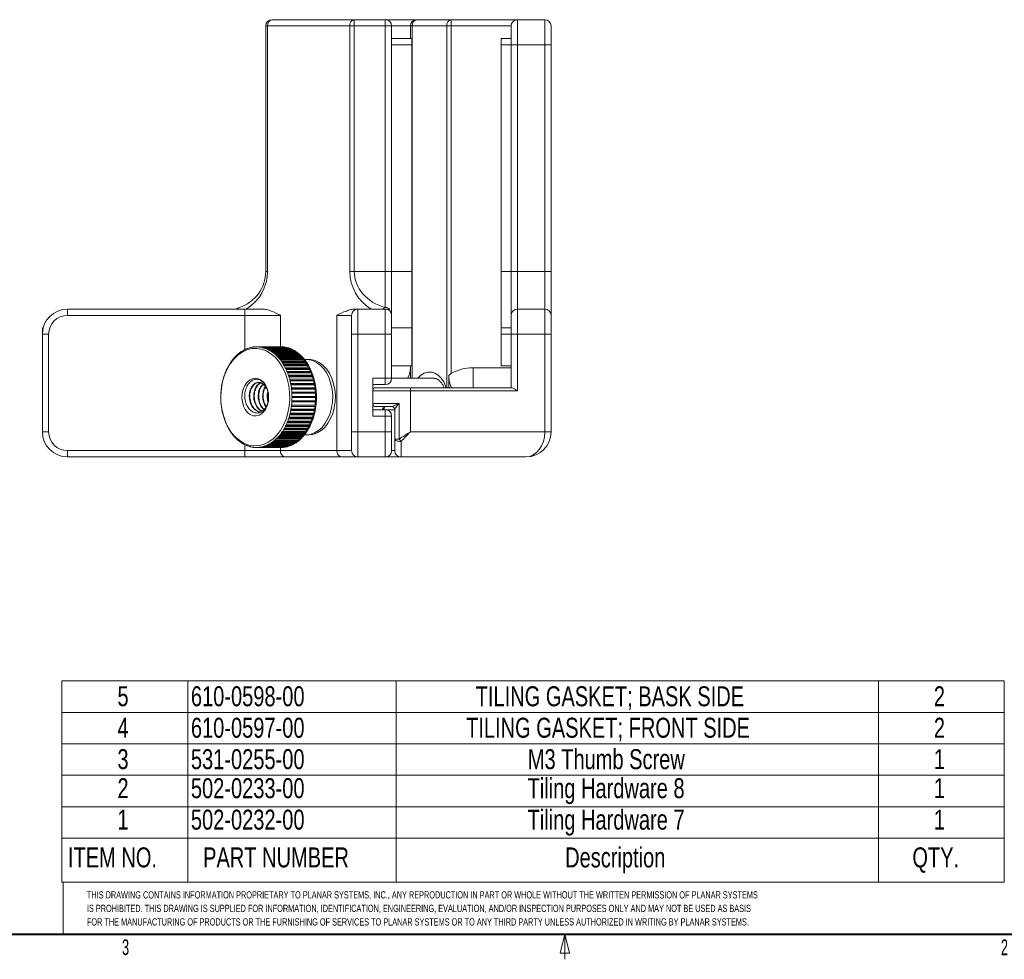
# Model space of a CAD drawing. Header units: millimetres. Extents: x 9 to 550, y 15 to 417.
# Tile 6 of 11: x 193 to 349, y 15 to 164. Entities that reach past the tile are written whole.
import ezdxf

# ---------------------------------------------------------------- set-up
doc = ezdxf.new("R2010")
doc.units = ezdxf.units.MM
doc.styles.add('SLDTEXTSTYLE0', font='TXT', dxfattribs={"width": 0.75})
doc.styles.add('SLDTEXTSTYLE1', font='TXT', dxfattribs={"width": 0.605})

# ---------------------------------------------------------------- blocks, each defined once
blk = doc.blocks.new('SW_NOTE_4')
at = {"color": 0, "linetype": 'Continuous', "lineweight": 0, "char_height": 1.15, "attachment_point": 1, "style": 'SLDTEXTSTYLE1'}
for s, insert in [('THIS DRAWING CONTAINS INFORMATION PROPRIETARY TO PLANAR SYSTEMS, INC., ANY REPRODUCTION IN PART OR WHOLE WITHOUT THE WRITTEN PERMISSION OF PLANAR SYSTEMS', (0, 1.48)), ('IS PROHIBITED. THIS DRAWING IS SUPPLIED FOR INFORMATION, IDENTIFICATION, ENGINEERING, EVALUATION, AND/OR INSPECTION PURPOSES ONLY AND MAY NOT BE USED AS BASIS', (0, -0.67)), ('FOR THE MANUFACTURING OF PRODUCTS OR THE FURNISHING OF SERVICES TO PLANAR SYSTEMS OR TO ANY THIRD PARTY UNLESS AUTHORIZED IN WRITING BY PLANAR SYSTEMS.', (0, -2.82))]:
    blk.add_mtext(s, dxfattribs=dict(at, insert=insert))
blk = doc.blocks.new('SW_TABLEANNOTATION_1')
at = {"color": 0, "linetype": 'Continuous', "lineweight": 0}
for p, q in [((0, 0), (0, -32)), ((149.74, 0), (0, 0)), ((20, 0), (20, -25)), ((53.13, 0), (53.13, -25)), ((129.74, 0), (129.74, -25)), ((149.74, -32), (149.74, 0)), ((0, -5), (149.74, -5)), ((0, -10), (149.74, -10)), ((0, -15), (149.74, -15)), ((0, -20), (149.74, -20)), ((0, -25), (149.74, -25)), ((20, -25), (20, -32)), ((53.13, -25), (53.13, -32)), ((129.74, -25), (129.74, -32)), ((0, -32), (149.74, -32))]:
    blk.add_line(p, q, dxfattribs=at)
at = {"color": 0, "linetype": 'Continuous', "lineweight": 0, "attachment_point": 1, "style": 'SLDTEXTSTYLE0'}
for s, insert, char_height in [('5', (8.83, -0.85), 3.17), ('610-0598-00', (20.5, -0.85), 3.175), ('TILING GASKET; BASK SIDE', (65.76, -0.85), 3.175), ('2', (138.56, -0.85), 3.17), ('4', (8.83, -5.85), 3.17), ('610-0597-00', (20.5, -5.85), 3.175), ('TILING GASKET; FRONT SIDE', (64.23, -5.85), 3.175), ('2', (138.56, -5.85), 3.17), ('3', (8.83, -10.85), 3.17), ('531-0255-00', (20.5, -10.85), 3.175), ('M3 Thumb Screw', (74.04, -10.85), 3.175), ('1', (138.56, -10.85), 3.17), ('2', (8.83, -15.46), 3.17), ('502-0233-00', (20.5, -15.46), 3.175), ('Tiling Hardware 8', (74, -15.46), 3.175), ('1', (138.56, -15.46), 3.17), ('Tiling Hardware 7', (74, -20.46), 3.175), ('1', (8.83, -20.46), 3.17), ('502-0232-00', (20.5, -20.46), 3.175), ('1', (138.56, -20.46), 3.17), ('ITEM NO.', (0.96, -26.46), 3.175), ('PART NUMBER', (22.44, -26.46), 3.175), ('Description', (79.97, -26.46), 3.175), ('QTY.', (135.15, -26.46), 3.175)]:
    blk.add_mtext(s, dxfattribs=dict(at, insert=insert, char_height=char_height))

msp = doc.modelspace()

# ---------------------------------------------------------------- linework, layer by layer
at = {"color": 7, "linetype": 'Continuous', "lineweight": 0}
for p, q in [((232.865, 164.406), (245.929, 164.406)), ((245.929, 164.406), (245.929, 163.406)), ((245.929, 164.406), (250.865, 164.406)), ((250.865, 163.406), (250.865, 164.406)), ((255.865, 164.406), (250.865, 164.406)), ((255.865, 164.406), (261.352, 164.406)), ((261.352, 163.406), (261.352, 164.406)), ((261.352, 164.406), (271.865, 164.406)), ((271.865, 164.406), (271.865, 160.406)), ((271.865, 164.406), (276.215, 164.406)), ((276.215, 160.406), (276.215, 164.406)), ((231.865, 124.406), (231.865, 163.406)), ((231.865, 163.406), (232.158, 163.406)), ((232.158, 163.406), (232.158, 124.406)), ((245.222, 163.406), (232.158, 163.406)), ((245.222, 124.406), (245.222, 163.406)), ((245.222, 163.406), (245.929, 163.406)), ((245.929, 163.406), (245.929, 124.406)), ((250.865, 163.406), (245.929, 163.406)), ((250.865, 124.406), (250.865, 163.406)), ((251.865, 163.406), (250.865, 163.406)), ((251.865, 163.406), (251.865, 124.406)), ((254.865, 161.406), (254.865, 163.406)), ((254.865, 163.406), (255.158, 163.406)), ((260.645, 163.406), (255.158, 163.406)), ((261.352, 163.406), (260.645, 163.406)), ((261.352, 163.406), (261.352, 108.144)), ((270.865, 163.406), (261.352, 163.406)), ((270.865, 160.406), (270.865, 163.406)), ((277.215, 163.406), (277.215, 160.406)), ((251.865, 161.406), (255.065, 161.406)), ((255.065, 160.406), (255.065, 161.406)), ((269.29, 161.406), (270.865, 161.406)), ((269.29, 160.406), (269.29, 161.406)), ((251.865, 160.406), (255.065, 160.406)), ((255.065, 124.406), (255.065, 160.406)), ((269.29, 160.406), (270.865, 160.406)), ((269.29, 124.406), (269.29, 160.406)), ((271.865, 160.406), (270.865, 160.406)), ((270.865, 124.406), (270.865, 160.406)), ((271.865, 160.406), (271.865, 124.406)), ((276.215, 160.406), (271.865, 160.406)), ((276.215, 124.406), (276.215, 160.406)), ((277.215, 160.406), (276.215, 160.406)), ((277.215, 160.406), (277.215, 124.406)), ((231.865, 124.406), (232.158, 124.406)), ((245.222, 124.406), (245.929, 124.406)), ((245.929, 124.406), (250.865, 124.406)), ((250.865, 124.406), (251.865, 124.406)), ((250.865, 118.673), (250.865, 124.406)), ((251.865, 124.406), (255.065, 124.406)), ((251.865, 124.406), (251.865, 117.406)), ((255.065, 115.406), (255.065, 124.406)), ((269.29, 124.406), (270.865, 124.406)), ((269.29, 115.406), (269.29, 124.406)), ((271.865, 124.406), (270.865, 124.406)), ((270.865, 117.406), (270.865, 124.406)), ((271.865, 124.406), (271.865, 118.406)), ((271.865, 124.406), (276.215, 124.406)), ((276.215, 118.406), (276.215, 124.406)), ((277.215, 124.406), (276.215, 124.406)), ((277.215, 124.406), (277.215, 117.406)), ((200.365, 118.406), (228.551, 118.406)), ((200.365, 118.406), (200.365, 117.406)), ((228.551, 117.406), (200.365, 117.406)), ((228.551, 118.406), (231.293, 118.406)), ((228.551, 118.406), (228.551, 117.406)), ((234.208, 117.406), (228.551, 117.406)), ((228.763, 118.406), (228.628, 118.406)), ((245.515, 117.406), (243.172, 117.406)), ((243.172, 95.906), (243.172, 117.406)), ((245.515, 114.406), (245.515, 117.406)), ((246.087, 118.406), (246.515, 118.406)), ((246.515, 118.406), (246.515, 114.406)), ((246.515, 118.406), (250.865, 118.406)), ((250.865, 114.406), (250.865, 118.406)), ((251.865, 117.406), (251.865, 115.406)), ((270.865, 114.406), (270.865, 117.406)), ((271.865, 118.406), (271.865, 114.406)), ((271.865, 118.406), (276.215, 118.406)), ((276.215, 114.406), (276.215, 118.406)), ((277.215, 117.406), (277.215, 114.406)), ((196.365, 114.406), (196.365, 115.406)), ((196.365, 115.406), (196.492, 115.406)), ((196.365, 114.406), (197.365, 114.406)), ((196.365, 98.906), (196.365, 114.406)), ((197.365, 114.406), (197.365, 98.906)), ((246.515, 114.406), (245.515, 114.406)), ((245.515, 98.906), (245.515, 114.406)), ((250.865, 114.406), (246.515, 114.406)), ((246.515, 114.406), (246.515, 98.906)), ((250.865, 107.406), (250.865, 114.406)), ((250.865, 114.406), (251.865, 114.406)), ((251.865, 115.406), (251.865, 109.406)), ((255.065, 115.406), (251.865, 115.406)), ((255.065, 115.406), (255.065, 109.406)), ((269.29, 115.406), (270.865, 115.406)), ((269.29, 114.406), (269.29, 115.406)), ((269.29, 109.406), (269.29, 114.406)), ((269.29, 114.406), (270.865, 114.406)), ((270.865, 105.906), (270.865, 114.406)), ((271.865, 114.406), (270.865, 114.406)), ((271.865, 114.406), (271.865, 105.406)), ((276.215, 114.406), (271.865, 114.406)), ((276.215, 114.406), (277.215, 114.406)), ((276.215, 98.906), (276.215, 114.406)), ((277.215, 114.406), (277.215, 98.906)), ((234.271, 112.406), (230.381, 112.406)), ((234.321, 112.406), (230.432, 112.406)), ((230.791, 112.385), (234.68, 112.385)), ((234.814, 112.369), (230.925, 112.369)), ((231.281, 112.304), (235.17, 112.304)), ((235.303, 112.272), (231.414, 112.272)), ((231.765, 112.163), (235.654, 112.163)), ((235.784, 112.115), (231.895, 112.115)), ((232.238, 111.963), (236.127, 111.963)), ((236.253, 111.899), (232.364, 111.899)), ((232.683, 111.714), (236.199, 111.714)), ((232.696, 111.706), (236.585, 111.706)), ((236.707, 111.626), (232.818, 111.626)), ((233.066, 111.448), (236.642, 111.448)), ((233.137, 111.393), (237.026, 111.393)), ((237.143, 111.298), (233.254, 111.298)), ((233.448, 111.129), (237.067, 111.129)), ((234.321, 112.385), (234.321, 112.406)), ((234.808, 112.304), (234.814, 112.369)), ((235.286, 112.163), (235.303, 112.272)), ((235.75, 111.963), (235.784, 112.115)), ((236.199, 111.714), (236.253, 111.899)), ((236.642, 111.448), (236.707, 111.626)), ((237.067, 111.129), (237.143, 111.298)), ((233.557, 111.027), (237.446, 111.027)), ((237.557, 110.918), (233.668, 110.918)), ((233.82, 110.759), (237.471, 110.759)), ((233.953, 110.61), (237.842, 110.61)), ((237.945, 110.488), (234.056, 110.488)), ((234.175, 110.34), (237.85, 110.34)), ((234.322, 110.146), (238.211, 110.146)), ((238.306, 110.012), (234.417, 110.012)), ((234.509, 109.877), (238.202, 109.877)), ((234.661, 109.639), (238.55, 109.639)), ((237.471, 110.759), (237.557, 110.918)), ((237.85, 110.34), (237.945, 110.488)), ((238.202, 109.877), (238.306, 110.012)), ((238.69, 110.406), (238.266, 110.406)), ((238.636, 109.493), (234.747, 109.493)), ((234.817, 109.371), (238.524, 109.371)), ((234.967, 109.091), (238.856, 109.091)), ((238.933, 108.936), (235.044, 108.936)), ((235.096, 108.828), (238.814, 108.828)), ((235.238, 108.508), (239.127, 108.508)), ((239.195, 108.344), (235.306, 108.344)), ((235.342, 108.251), (239.069, 108.251)), ((238.524, 109.371), (238.636, 109.493)), ((238.814, 108.828), (238.933, 108.936)), ((239.069, 108.251), (239.195, 108.344)), ((255.065, 109.406), (251.865, 109.406)), ((251.865, 109.406), (251.865, 107.406)), ((254.865, 108.144), (254.865, 109.406)), ((254.865, 108.144), (254.865, 107.85)), ((264.82, 105.906), (264.82, 109.081)), ((264.82, 109.081), (270.865, 109.081)), ((269.29, 109.406), (270.865, 109.406)), ((235.472, 107.894), (239.362, 107.894)), ((239.419, 107.722), (235.53, 107.722)), ((235.554, 107.645), (239.288, 107.645)), ((235.668, 107.253), (239.557, 107.253)), ((239.603, 107.075), (235.714, 107.075)), ((235.729, 107.014), (239.469, 107.014)), ((235.823, 106.591), (239.712, 106.591)), ((239.748, 106.407), (235.858, 106.407)), ((239.288, 107.645), (239.419, 107.722)), ((239.469, 107.014), (239.603, 107.075)), ((239.61, 106.363), (239.748, 106.407)), ((248.865, 107.406), (250.865, 107.406)), ((248.865, 107.406), (248.865, 101.406)), ((250.865, 106.406), (248.865, 106.406)), ((250.865, 107.406), (250.865, 106.406)), ((250.865, 107.406), (251.865, 107.406)), ((258.608, 107.406), (251.865, 107.406)), ((254.865, 107.85), (254.816, 107.406)), ((254.865, 107.406), (254.865, 107.85)), ((260.938, 105.906), (260.938, 107.85)), ((235.866, 106.363), (239.61, 106.363)), ((235.937, 105.912), (239.826, 105.912)), ((239.85, 105.725), (235.961, 105.725)), ((235.964, 105.698), (239.71, 105.698)), ((236.009, 105.221), (239.898, 105.221)), ((239.91, 105.032), (236.021, 105.032)), ((236.021, 105.023), (239.769, 105.023)), ((239.71, 105.698), (239.85, 105.725)), ((239.769, 105.023), (239.91, 105.032)), ((254.865, 105.406), (248.865, 105.406)), ((249.365, 105.906), (254.865, 105.906)), ((254.865, 105.906), (270.999, 105.906)), ((254.865, 105.906), (254.865, 105.406)), ((271.865, 105.406), (254.865, 105.406)), ((254.865, 105.406), (254.865, 98.906)), ((232.288, 104.077), (232.307, 104.527)), ((239.901, 103.637), (236.012, 103.637)), ((236.023, 103.827), (239.912, 103.827)), ((239.771, 103.835), (236.024, 103.835)), ((236.038, 104.524), (239.927, 104.524)), ((239.927, 104.334), (236.038, 104.334)), ((239.771, 103.835), (239.912, 103.827)), ((248.865, 103.406), (253.065, 103.406)), ((253.065, 103.406), (253.065, 97.754)), ((235.725, 101.781), (239.614, 101.781)), ((239.479, 101.841), (235.74, 101.841)), ((239.721, 102.266), (235.832, 102.266)), ((235.867, 102.45), (239.756, 102.45)), ((239.617, 102.493), (235.874, 102.493)), ((239.832, 102.946), (235.943, 102.946)), ((235.966, 103.134), (239.855, 103.134)), ((239.715, 103.159), (235.969, 103.159)), ((239.479, 101.841), (239.614, 101.781)), ((239.617, 102.493), (239.756, 102.45)), ((239.715, 103.159), (239.855, 103.134)), ((248.865, 102.406), (250.865, 102.406)), ((251.865, 102.906), (249.365, 102.906)), ((250.865, 101.406), (250.865, 102.406)), ((252.365, 102.415), (252.365, 102.406)), ((252.365, 97.754), (252.365, 102.406)), ((239.144, 100.344), (235.255, 100.344)), ((235.322, 100.509), (239.211, 100.509)), ((239.085, 100.601), (235.357, 100.601)), ((239.376, 100.96), (235.487, 100.96)), ((235.543, 101.133), (239.432, 101.133)), ((239.301, 101.209), (235.567, 101.209)), ((239.569, 101.603), (235.679, 101.603)), ((239.085, 100.601), (239.211, 100.509)), ((239.301, 101.209), (239.432, 101.133)), ((250.865, 101.406), (248.865, 101.406)), ((250.865, 98.906), (250.865, 101.406)), ((251.865, 101.406), (250.865, 101.406)), ((251.865, 101.406), (251.865, 98.906)), ((196.365, 98.906), (197.365, 98.906)), ((238.234, 98.699), (234.345, 98.699)), ((234.44, 98.834), (238.329, 98.834)), ((238.225, 98.968), (234.53, 98.968)), ((238.571, 99.209), (234.682, 99.209)), ((234.768, 99.355), (238.657, 99.355)), ((238.545, 99.476), (234.836, 99.476)), ((238.875, 99.759), (234.986, 99.759)), ((235.063, 99.915), (238.952, 99.915)), ((238.832, 100.022), (235.113, 100.022)), ((238.225, 98.968), (238.329, 98.834)), ((238.545, 99.476), (238.657, 99.355)), ((238.832, 100.022), (238.952, 99.915)), ((245.515, 95.906), (245.515, 98.906)), ((245.515, 98.906), (246.515, 98.906)), ((246.515, 98.906), (246.515, 94.906)), ((246.515, 98.906), (250.865, 98.906)), ((250.865, 94.906), (250.865, 98.906)), ((250.865, 98.906), (251.865, 98.906)), ((251.865, 98.906), (251.865, 95.906)), ((254.865, 98.906), (276.215, 98.906)), ((276.215, 98.906), (277.215, 98.906)), ((236.229, 97.115), (232.708, 97.115)), ((236.615, 97.126), (232.726, 97.126)), ((232.848, 97.207), (236.737, 97.207)), ((236.671, 97.384), (233.091, 97.384)), ((237.055, 97.442), (233.166, 97.442)), ((233.282, 97.538), (237.171, 97.538)), ((237.095, 97.706), (233.472, 97.706)), ((237.473, 97.812), (233.584, 97.812)), ((233.694, 97.922), (237.583, 97.922)), ((237.497, 98.08), (233.844, 98.08)), ((237.868, 98.232), (233.978, 98.232)), ((234.081, 98.355), (237.97, 98.355)), ((237.874, 98.502), (234.198, 98.502)), ((236.229, 97.115), (236.284, 96.93)), ((236.671, 97.384), (236.737, 97.207)), ((237.095, 97.706), (237.171, 97.538)), ((237.497, 98.08), (237.583, 97.922)), ((237.874, 98.502), (237.97, 98.355)), ((238.266, 98.406), (238.69, 98.406)), ((252.365, 97.754), (253.065, 97.754)), ((252.365, 95.906), (252.365, 97.754)), ((253.365, 97.369), (253.365, 94.906)), ((200.365, 94.906), (200.365, 95.906)), ((200.365, 95.906), (228.551, 95.906)), ((228.551, 94.906), (228.551, 95.906)), ((228.551, 95.906), (234.208, 95.906)), ((230.381, 96.406), (234.271, 96.406)), ((230.465, 96.407), (234.354, 96.407)), ((234.713, 96.431), (230.824, 96.431)), ((230.958, 96.448), (234.847, 96.448)), ((235.203, 96.516), (231.314, 96.516)), ((231.446, 96.549), (235.335, 96.549)), ((235.685, 96.661), (231.796, 96.661)), ((231.926, 96.71), (235.815, 96.71)), ((236.157, 96.864), (232.268, 96.864)), ((232.394, 96.93), (236.284, 96.93)), ((234.208, 95.906), (243.172, 95.906)), ((234.353, 96.431), (234.354, 96.407)), ((234.84, 96.516), (234.847, 96.448)), ((235.317, 96.661), (235.335, 96.549)), ((235.78, 96.864), (235.815, 96.71)), ((243.172, 95.906), (245.515, 95.906)), ((228.551, 94.906), (200.365, 94.906)), ((234.915, 94.906), (228.551, 94.906)), ((243.879, 94.906), (234.915, 94.906)), ((246.515, 94.906), (243.879, 94.906)), ((250.865, 94.906), (246.515, 94.906)), ((253.365, 94.906), (250.865, 94.906)), ((273.215, 94.906), (253.365, 94.906)), ((279.4, 19.05), (278.65, 16.05)), ((279.4, 19.05), (280.15, 16.05)), ((279.4, 19.05), (279.4, 15.05)), ((280.15, 16.05), (278.65, 16.05))]:
    msp.add_line(p, q, dxfattribs=at)
at = {"color": 8, "linetype": 'Continuous', "lineweight": 0}
for p, q in [((251.865, 163.406), (254.865, 163.406)), ((255.158, 163.406), (255.158, 107.406)), ((260.645, 105.906), (260.645, 163.406)), ((228.551, 111.976), (228.551, 117.406)), ((234.208, 117.406), (234.208, 112.406)), ((252.365, 102.406), (250.865, 102.406)), ((228.551, 95.906), (228.551, 96.837)), ((234.208, 96.406), (234.208, 95.906)), ((251.865, 95.906), (252.365, 95.906))]:
    msp.add_line(p, q, dxfattribs=at)
at = {"color": 7, "linetype": 'Continuous', "lineweight": 15}
for p, q in [((349.208, 27.298), (199.65, 27.298)), ((199.65, 27.298), (199.65, 19.121))]:
    msp.add_line(p, q, dxfattribs=at)
at = {"color": 7, "linetype": 'Continuous', "lineweight": 40}
msp.add_line((12.7, 19.05), (546.1, 19.05), dxfattribs=at)
at = {"color": 7, "linetype": 'Continuous', "lineweight": 0, "flags": 128}
for points in [[(235.68, 104.091), (235.656, 105.196), (235.521, 106.285), (235.278, 107.336), (234.932, 108.327), (234.489, 109.239), (233.959, 110.052), (233.353, 110.75), (232.682, 111.319), (231.961, 111.747), (231.205, 112.026), (230.428, 112.15), (229.646, 112.116), (228.876, 111.925), (228.133, 111.581), (227.432, 111.091), (226.788, 110.465), (226.213, 109.716), (225.719, 108.858), (225.317, 107.91), (225.014, 106.891), (224.817, 105.821), (224.729, 104.722), (224.753, 103.617), (224.888, 102.528), (225.131, 101.477), (225.478, 100.485), (225.92, 99.574), (226.45, 98.761), (227.057, 98.063), (227.727, 97.494), (228.448, 97.065), (229.204, 96.787), (229.981, 96.663), (230.763, 96.697), (231.533, 96.887), (232.276, 97.231), (232.977, 97.721), (233.622, 98.347), (234.197, 99.097), (234.69, 99.954), (235.093, 100.902), (235.395, 101.922), (235.593, 102.992), (235.68, 104.091)], [(236.642, 111.448), (236.683, 111.421), (236.723, 111.393)], [(238.02, 98.416), (238.264, 98.406), (238.944, 98.484), (239.607, 98.714), (240.236, 99.092), (240.813, 99.608), (241.324, 100.248), (241.756, 100.996), (242.098, 101.832), (242.34, 102.734), (242.477, 103.68), (242.505, 104.645), (242.423, 105.604), (242.233, 106.531), (241.941, 107.404), (241.553, 108.199), (241.081, 108.896), (240.535, 109.476), (239.93, 109.925), (239.283, 110.231), (238.609, 110.387), (238.02, 110.396)], [(238.69, 98.406), (239.368, 98.484), (240.032, 98.714), (240.66, 99.092), (241.237, 99.608), (241.748, 100.248), (242.18, 100.996), (242.522, 101.832), (242.764, 102.734), (242.901, 103.68), (242.929, 104.645), (242.847, 105.604), (242.658, 106.531), (242.365, 107.404), (241.978, 108.199), (241.505, 108.896), (240.959, 109.476), (240.355, 109.925), (239.707, 110.231), (239.033, 110.387), (238.69, 110.406)], [(231.656, 102.219), (231.267, 101.809), (230.821, 101.536), (230.343, 101.413), (229.858, 101.447), (229.391, 101.636), (228.967, 101.97), (228.608, 102.432), (228.332, 102.997), (228.154, 103.637), (228.084, 104.316), (228.125, 105.001), (228.275, 105.654), (228.527, 106.242), (228.866, 106.733), (229.275, 107.103), (229.733, 107.331), (230.216, 107.406), (230.698, 107.324), (231.155, 107.089), (231.561, 106.713), (231.896, 106.216), (232.143, 105.625), (232.288, 104.969), (232.324, 104.284)], [(250.606, 102.906), (250.593, 102.883), (250.53, 102.743)], [(237.641, 98.232), (237.641, 98.232), (237.605, 98.193), (237.569, 98.155), (237.533, 98.117), (237.497, 98.08)], [(253.365, 97.369), (253.17, 97.377), (252.982, 97.399), (252.809, 97.434), (252.658, 97.482), (252.533, 97.54), (252.441, 97.607), (252.384, 97.679), (252.365, 97.754)]]:
    msp.add_lwpolyline(points, dxfattribs=at)
at = {"color": 8, "linetype": 'Continuous', "lineweight": 0, "flags": 128}
for points in [[(256.03, 107.406), (256.05, 107.431), (256.521, 107.898), (257.05, 108.221), (257.613, 108.386), (258.189, 108.386), (258.753, 108.221), (259.281, 107.898), (259.752, 107.431), (260.147, 106.838), (260.448, 106.145), (260.523, 105.906)], [(250.682, 102.406), (250.599, 102.498), (250.545, 102.586), (250.522, 102.669), (250.53, 102.742), (250.532, 102.746)]]:
    msp.add_lwpolyline(points, dxfattribs=at)
at = {"color": 7, "linetype": 'Continuous', "lineweight": 0}
for centre, radius, start, end in [((232.865, 163.406), 1, 90, 180), ((233.042, 163.531), 0.893, 101.42153, 188.04946), ((246.106, 163.531), 0.893, 101.42164, 188.04935), ((250.865, 163.406), 1, 0, 90), ((255.865, 163.406), 1, 90, 180), ((256.042, 163.531), 0.893, 101.42161, 188.04953), ((261.528, 163.531), 0.893, 101.42175, 188.04939), ((271.865, 163.406), 1, 90, 180), ((276.215, 163.406), 1, 0, 90), ((225.865, 124.406), 6, 287.1508, 0), ((225.158, 124.406), 7, 301.00272, 0), ((252.222, 124.406), 7, 180, 238.99728), ((200.365, 114.406), 4, 90, 180), ((200.365, 114.406), 3, 90, 180), ((227.929, 117.718), 1, 107.1508, 136.47085), ((227.81, 118.15), 0.552, 108.57373, 152.33062), ((246.515, 117.406), 1, 90, 180), ((251.12, 117.869), 0.844, 107.60157, 140.43879), ((250.868, 117.648), 1.025, 47.69962, 90.19596), ((250.865, 117.406), 1, 0, 90), ((271.865, 117.406), 1, 90, 180), ((276.215, 117.406), 1, 0, 90), ((231.27, 106.792), 5.869, 130.20571, 134.19112), ((231.089, 107.003), 5.592, 128.64718, 130.18822), ((230.947, 107.184), 5.362, 124.43596, 128.66906), ((230.815, 107.373), 5.131, 122.78618, 124.41679), ((230.705, 107.548), 4.924, 118.32457, 122.80486), ((230.615, 107.712), 4.737, 116.58499, 118.30428), ((230.539, 107.866), 4.565, 111.8897, 116.60238), ((230.483, 108.002), 4.418, 110.07158, 111.87287), ((230.441, 108.12), 4.293, 105.17592, 110.08502), ((230.413, 108.219), 4.191, 103.29493, 105.16071), ((230.394, 108.3), 4.107, 98.24793, 103.30478), ((230.385, 108.362), 4.044, 96.32896, 98.24052), ((230.382, 108.393), 4.013, 91.19866, 96.33403), ((230.381, 108.404), 4.003, 89.27169, 91.19529), ((230.381, 108.396), 4.011, 84.13097, 89.2684), ((230.378, 108.366), 4.041, 82.22277, 84.13499), ((230.37, 108.307), 4.1, 77.15159, 82.21391), ((230.353, 108.233), 4.176, 75.2894, 77.15987), ((230.327, 108.135), 4.278, 70.35504, 75.27642), ((230.286, 108.018), 4.401, 68.56236, 70.36841), ((230.232, 107.884), 4.546, 63.81965, 68.54472), ((230.158, 107.731), 4.716, 62.11063, 63.83467), ((230.071, 107.57), 4.898, 57.59473, 62.09062), ((229.959, 107.391), 5.11, 55.97755, 57.61195), ((229.835, 107.211), 5.329, 51.70691, 55.95795), ((229.693, 107.027), 5.561, 50.18201, 51.72836), ((229.518, 106.819), 5.833, 46.16281, 50.16524), ((234.27, 108.396), 4.011, 84.13097, 89.2684), ((234.267, 108.364), 4.042, 82.22308, 84.13468), ((234.259, 108.307), 4.1, 77.15159, 82.21391), ((234.242, 108.233), 4.176, 75.2894, 77.15987), ((234.216, 108.134), 4.278, 70.35537, 75.27609), ((234.174, 108.014), 4.405, 68.5633, 70.36747), ((234.121, 107.884), 4.546, 63.81965, 68.54472), ((234.047, 107.731), 4.716, 62.11063, 63.83467), ((233.96, 107.57), 4.898, 57.59473, 62.09062), ((233.848, 107.391), 5.11, 55.97755, 57.61195), ((233.724, 107.211), 5.329, 51.70691, 55.95795), ((233.582, 107.027), 5.561, 50.18201, 51.72836), ((233.389, 106.717), 5.745, 48.60632, 50.18056), ((233.405, 106.818), 5.835, 46.16344, 50.1646), ((232.932, 105.464), 8.005, 148.85769, 150.07041), ((232.665, 105.628), 7.691, 145.54629, 148.87439), ((232.382, 105.82), 7.349, 144.2483, 145.53264), ((232.14, 105.997), 7.05, 140.74051, 144.26768), ((231.911, 106.181), 6.756, 139.3663, 140.7225), ((231.672, 106.389), 6.439, 135.63554, 139.38197), ((231.457, 106.596), 6.14, 134.17114, 135.61814), ((229.328, 106.619), 6.109, 44.73079, 46.1823), ((229.121, 106.417), 6.398, 40.95033, 44.71321), ((228.874, 106.2), 6.726, 39.60674, 40.96617), ((228.654, 106.021), 7.011, 36.04671, 39.58672), ((228.42, 105.847), 7.302, 34.77468, 36.06489), ((228.135, 105.652), 7.647, 31.42163, 34.76295), ((227.856, 105.479), 7.976, 30.22258, 31.43753), ((233.217, 106.619), 6.109, 44.73079, 46.1823), ((232.995, 106.326), 6.299, 42.8497, 44.72791), ((233.01, 106.417), 6.398, 40.95033, 44.71321), ((232.763, 106.2), 6.726, 39.60674, 40.96617), ((232.518, 105.929), 6.921, 37.54175, 39.59905), ((232.543, 106.021), 7.011, 36.04671, 39.58672), ((231.968, 105.549), 7.589, 32.60992, 34.76959), ((232.291, 105.835), 7.323, 34.77655, 36.06301), ((232.024, 105.652), 7.647, 31.42163, 34.76295), ((231.745, 105.479), 7.976, 30.22258, 31.43753), ((234.346, 104.793), 9.572, 158.48369, 161.35997), ((234.084, 104.895), 9.291, 157.37724, 158.47429), ((233.793, 105.018), 8.975, 154.38484, 157.38727), ((233.542, 105.136), 8.698, 153.22595, 154.37119), ((233.228, 105.296), 8.345, 150.08398, 153.23541), ((227.573, 105.316), 8.301, 27.04572, 30.20811), ((227.282, 105.166), 8.629, 25.90424, 27.05675), ((227.005, 105.033), 8.936, 22.88151, 25.8924), ((226.738, 104.919), 9.227, 21.78948, 22.89259), ((226.457, 104.808), 9.529, 18.89637, 21.78188), ((231.412, 105.229), 8.231, 27.98551, 30.21572), ((231.462, 105.316), 8.301, 27.04572, 30.20811), ((230.802, 104.938), 8.906, 23.62999, 25.89518), ((231.171, 105.166), 8.629, 25.90424, 27.05675), ((230.894, 105.033), 8.936, 22.88151, 25.8924), ((230.257, 104.729), 9.49, 19.48167, 21.78527), ((230.627, 104.919), 9.227, 21.78948, 22.89259), ((230.346, 104.808), 9.529, 18.89637, 21.78188), ((251.69, 109.081), 3.175, 328.15932, 0), ((235.507, 104.471), 10.778, 168.89621, 169.88983), ((235.303, 104.511), 10.57, 166.20732, 168.89951), ((235.049, 104.573), 10.309, 165.1782, 166.20359), ((234.851, 104.627), 10.103, 162.41348, 165.18866), ((234.643, 104.692), 9.885, 161.35394, 162.40574), ((226.221, 104.725), 9.779, 17.84624, 18.90821), ((225.94, 104.635), 10.074, 15.06099, 17.84122), ((225.708, 104.572), 10.314, 14.04478, 15.06864), ((225.491, 104.518), 10.539, 11.3418, 14.03961), ((225.296, 104.478), 10.738, 10.35162, 11.34819), ((225.131, 104.449), 10.905, 7.71021, 10.34725), ((229.721, 104.565), 10.05, 15.51169, 17.84294), ((230.11, 104.725), 9.779, 17.84624, 18.90821), ((229.829, 104.635), 10.074, 15.06099, 17.84122), ((229.248, 104.458), 10.535, 11.34179, 14.04047), ((229.598, 104.572), 10.314, 14.04478, 15.06864), ((229.38, 104.518), 10.539, 11.3418, 14.03961), ((229.185, 104.478), 10.738, 10.35162, 11.34819), ((229.02, 104.449), 10.905, 7.71021, 10.34725), ((250.865, 107.406), 1, 270, 0), ((236.025, 104.407), 11.3, 177.06122, 179.63614), ((235.991, 104.408), 11.266, 176.09404, 177.0588), ((235.906, 104.414), 11.181, 173.5031, 176.09577), ((235.747, 104.432), 11.021, 172.52047, 173.50126), ((235.65, 104.446), 10.923, 169.89299, 172.52728), ((225.043, 104.435), 10.993, 6.734, 7.71674), ((224.877, 104.416), 11.161, 4.13822, 6.73479), ((224.786, 104.409), 11.252, 3.17386, 4.13959), ((224.739, 104.406), 11.299, 0.59802, 3.17273), ((228.887, 104.405), 10.9, 7.70964, 10.34782), ((228.624, 104.389), 11.163, 4.13808, 6.73408), ((228.491, 104.397), 11.295, 0.59713, 3.17278), ((228.933, 104.435), 10.993, 6.734, 7.71674), ((228.767, 104.416), 11.161, 4.13822, 6.73479), ((228.675, 104.409), 11.252, 3.17386, 4.13959), ((228.628, 104.406), 11.299, 0.59802, 3.17273), ((249.365, 105.406), 0.5, 90, 180), ((236.074, 104.406), 11.349, 179.6371, 180.59651), ((236.02, 104.406), 11.295, 180.59713, 183.17278), ((235.994, 104.405), 11.27, 183.17573, 184.13997), ((235.888, 104.397), 11.163, 184.13808, 186.73408), ((228.689, 104.319), 3.636, 324.71427, 359.44893), ((224.865, 104.398), 11.173, 353.50165, 356.09638), ((224.789, 104.404), 11.249, 356.09441, 357.06067), ((224.736, 104.406), 11.303, 357.06108, 359.63544), ((224.689, 104.406), 11.349, 359.6371, 0.59651), ((228.614, 104.424), 11.173, 353.50165, 356.09638), ((228.484, 104.414), 11.303, 357.06108, 359.63544), ((228.754, 104.398), 11.173, 353.50165, 356.09638), ((228.678, 104.404), 11.249, 356.09441, 357.06067), ((228.625, 104.406), 11.303, 357.06108, 359.63544), ((228.578, 104.406), 11.349, 359.6371, 0.59651), ((249.365, 103.406), 0.5, 180, 270), ((235.843, 104.393), 11.118, 186.73949, 187.71125), ((235.636, 104.365), 10.909, 187.7111, 190.3472), ((235.483, 104.338), 10.754, 190.35125, 191.34632), ((235.269, 104.294), 10.535, 191.34176, 194.04049), ((235.054, 104.241), 10.314, 194.04478, 195.06864), ((225.714, 104.24), 10.309, 345.1782, 346.20359), ((225.468, 104.3), 10.562, 346.20671, 348.90096), ((225.314, 104.331), 10.718, 348.89235, 349.89145), ((225.108, 104.368), 10.928, 349.89355, 352.52672), ((224.955, 104.388), 11.083, 352.52434, 353.49964), ((229.211, 104.362), 10.573, 346.2082, 348.89948), ((229.524, 104.26), 10.39, 345.18219, 346.1996), ((229.357, 104.3), 10.562, 346.20671, 348.90096), ((228.853, 104.411), 10.934, 349.89429, 352.52597), ((229.204, 104.331), 10.718, 348.89235, 349.89145), ((228.997, 104.368), 10.928, 349.89355, 352.52672), ((228.844, 104.388), 11.083, 352.52434, 353.49964), ((250.865, 101.406), 1, 0, 90), ((251.865, 102.406), 0.5, 0, 90), ((234.83, 104.179), 10.081, 195.06159, 197.83978), ((234.603, 104.108), 9.843, 197.84971, 198.90474), ((234.309, 104.006), 9.532, 198.89726, 201.78183), ((234.025, 103.894), 9.227, 201.78948, 202.89259), ((233.75, 103.776), 8.928, 202.88004, 205.89387), ((226.968, 103.796), 8.977, 334.3847, 337.38658), ((226.679, 103.918), 9.291, 337.37724, 338.47429), ((226.418, 104.019), 9.57, 338.48383, 341.36067), ((226.168, 104.105), 9.835, 341.3501, 342.40734), ((225.907, 104.187), 10.109, 342.41422, 345.18791), ((230.793, 103.877), 8.916, 334.37828, 336.65388), ((230.857, 103.796), 8.977, 334.3847, 337.38658), ((230.226, 104.094), 9.523, 338.47924, 340.7862), ((230.568, 103.918), 9.291, 337.37724, 338.47429), ((230.304, 104.02), 9.574, 338.48438, 341.36011), ((229.704, 104.251), 10.068, 342.41047, 344.74747), ((230.058, 104.105), 9.835, 341.3501, 342.40734), ((229.787, 104.19), 10.118, 342.41552, 345.18661), ((200.365, 98.906), 4, 180, 270), ((200.365, 98.906), 3, 180, 270), ((233.481, 103.647), 8.629, 205.90424, 207.05675), ((233.186, 103.494), 8.298, 207.045, 210.20883), ((232.899, 103.329), 7.966, 210.22077, 211.43717), ((232.63, 103.162), 7.65, 211.42236, 214.76222), ((232.367, 102.982), 7.331, 214.77833, 216.06335), ((232.109, 102.792), 7.011, 216.04671, 219.58672), ((228.623, 102.815), 7.049, 320.73985, 324.26755), ((228.345, 103.018), 7.393, 324.25207, 325.52887), ((228.098, 103.185), 7.691, 325.54629, 328.87439), ((227.817, 103.357), 8.021, 328.85997, 330.0703), ((227.542, 103.513), 8.337, 330.08252, 333.23687), ((227.267, 103.654), 8.646, 333.22252, 334.37462), ((232.484, 102.909), 6.962, 320.72915, 322.79548), ((232.51, 102.817), 7.052, 320.74056, 324.26684), ((231.945, 103.278), 7.616, 325.53754, 327.70726), ((232.259, 103), 7.363, 324.25052, 325.53253), ((231.988, 103.184), 7.69, 325.54562, 328.87425), ((231.378, 103.601), 8.269, 330.07555, 332.31054), ((231.706, 103.357), 8.021, 328.85997, 330.0703), ((231.431, 103.513), 8.337, 330.08252, 333.23687), ((231.156, 103.654), 8.646, 333.22252, 334.37462), ((273.215, 98.906), 4, 270, 0), ((231.851, 102.581), 6.677, 219.60175, 220.97116), ((231.643, 102.397), 6.399, 220.95036, 224.71244), ((231.431, 102.19), 6.104, 224.73111, 226.18391), ((231.246, 101.994), 5.834, 226.16283, 230.16452), ((231.08, 101.798), 5.577, 230.18512, 231.72705), ((230.929, 101.604), 5.331, 231.70735, 235.95688), ((230.806, 101.425), 5.113, 235.97893, 237.61217), ((230.691, 101.242), 4.898, 237.59436, 242.09099), ((230.059, 101.264), 4.923, 298.32405, 302.80538), ((229.95, 101.435), 5.126, 302.7845, 304.41686), ((229.816, 101.629), 5.362, 304.43596, 308.66906), ((229.659, 101.828), 5.615, 308.65039, 310.18501), ((229.492, 102.022), 5.871, 310.20632, 314.19051), ((229.295, 102.227), 6.155, 314.17285, 315.61644), ((229.092, 102.423), 6.438, 315.63548, 319.38277), ((228.865, 102.62), 6.738, 319.36447, 320.72433), ((233.948, 101.264), 4.923, 298.32405, 302.80538), ((233.835, 101.442), 5.135, 302.78591, 304.41544), ((233.682, 101.745), 5.287, 304.41989, 305.53019), ((233.705, 101.629), 5.362, 304.43596, 308.66906), ((233.558, 101.815), 5.599, 308.64906, 310.18813), ((233.384, 102.099), 5.75, 310.18684, 311.79443), ((233.382, 102.02), 5.869, 310.20513, 314.191), ((233.184, 102.227), 6.155, 314.17285, 315.61644), ((232.979, 102.424), 6.44, 315.63613, 319.38212), ((232.755, 102.62), 6.738, 319.36447, 320.72433), ((256.375, 100.029), 4.017, 214.50239, 221.4602), ((230.6, 101.072), 4.704, 242.10849, 243.83681), ((230.531, 100.928), 4.545, 243.81892, 248.54545), ((230.477, 100.794), 4.401, 248.56236, 250.36841), ((230.436, 100.677), 4.277, 250.35476, 255.2767), ((230.409, 100.58), 4.176, 255.2894, 257.15987), ((230.393, 100.505), 4.1, 257.15145, 262.21405), ((230.385, 100.447), 4.041, 262.22277, 264.13499), ((230.382, 100.417), 4.011, 264.13089, 269.26841), ((230.381, 100.409), 4.003, 269.27171, 271.19526), ((230.381, 100.42), 4.014, 271.19876, 276.33394), ((230.378, 100.45), 4.044, 276.32896, 278.24052), ((230.368, 100.513), 4.108, 278.2481, 283.30461), ((230.351, 100.59), 4.186, 283.29434, 285.16207), ((230.322, 100.693), 4.293, 285.17558, 290.085), ((230.28, 100.811), 4.418, 290.07158, 291.87287), ((230.224, 100.947), 4.566, 291.89001, 296.60207), ((230.15, 101.097), 4.733, 296.58489, 298.30576), ((235.092, 95.781), 0.893, 171.95067, 258.57828), ((234.27, 100.409), 4.003, 269.2717, 271.19527), ((234.27, 100.42), 4.014, 271.19876, 276.33394), ((234.267, 100.45), 4.044, 276.32896, 278.24052), ((234.257, 100.513), 4.108, 278.2481, 283.30461), ((234.24, 100.59), 4.186, 283.29434, 285.16207), ((234.211, 100.693), 4.293, 285.17558, 290.085), ((234.169, 100.811), 4.418, 290.07158, 291.87287), ((234.113, 100.947), 4.566, 291.89001, 296.60207), ((234.039, 101.097), 4.733, 296.58489, 298.30576), ((244.056, 95.781), 0.893, 171.95017, 258.5785), ((246.515, 95.906), 1, 180, 270), ((250.865, 95.906), 1, 270, 0), ((253.365, 95.906), 1, 180, 270)]:
    msp.add_arc(centre, radius, start, end, dxfattribs=at)
at = {"color": 8, "linetype": 'Continuous', "lineweight": 0}
msp.add_arc((251.889, 102.412), 1.207, 155.8259, 180.27979, dxfattribs=at)
at = {"color": 7, "linetype": 'Continuous', "lineweight": 0}
for centre, major_axis, ratio, start_param, end_param in [((252.929, 124.406), (7, 0), 0.8571429, 3.1415927, 4.413051), ((264.82, 105.406), (-5.197, 0), 0.7071068, 5.4429094, 5.55586), ((264.82, 105.406), (-5.197, 0), 0.7071068, 4.712389, 5.4429094), ((273.215, 98.906), (0, 4), 0.75, 3.1415927, 4.712389)]:
    msp.add_ellipse(centre, major_axis=major_axis, ratio=ratio, start_param=start_param, end_param=end_param, dxfattribs=at)
for points, knots in [([(231.293, 118.406), (231.529, 118.386), (232.007, 118.346), (232.981, 118.015), (233.706, 117.657), (234.202, 117.409), (234.208, 117.406)], [0, 0, 0, 0, 0.2356328, 0.4759747, 0.9940625, 1, 1, 1, 1]), ([(243.172, 117.406), (243.177, 117.409), (243.674, 117.657), (244.395, 118.013), (245.369, 118.345), (245.847, 118.386), (246.087, 118.406)], [0, 0, 0, 0, 0.0059374, 0.5240282, 0.7603532, 1, 1, 1, 1]), ([(250.865, 118.406), (250.868, 118.406), (250.931, 118.406), (251.182, 118.406), (251.396, 118.406), (251.558, 118.406)], [0, 0, 0, 0, 0.0110799, 0.2523149, 1, 1, 1, 1]), ([(232.324, 104.284), (232.316, 104.568), (232.297, 105.182), (232.016, 106.048), (231.541, 106.762), (230.924, 107.195), (230.255, 107.293), (229.609, 107.062), (229.06, 106.535), (228.681, 105.773), (228.506, 104.876), (228.549, 103.947), (228.817, 103.095), (229.265, 102.416), (229.838, 101.977), (230.48, 101.835), (231.112, 101.988), (231.657, 102.414), (232.052, 102.993), (232.168, 103.449), (232.216, 103.638)], [0, 0, 0, 0, 0.052585, 0.1140381, 0.1754913, 0.2369831, 0.2968061, 0.3560589, 0.4153438, 0.4731192, 0.5301718, 0.5872504, 0.6429755, 0.6978281, 0.7527014, 0.8063732, 0.8590255, 0.9116944, 0.9633094, 1, 1, 1, 1]), ([(231.708, 106.235), (231.574, 106.371), (231.301, 106.65), (230.767, 106.805), (230.194, 106.67), (229.665, 106.178), (229.321, 105.421), (229.209, 104.504), (229.353, 103.575), (229.748, 102.767), (230.325, 102.241), (230.814, 102.008), (231.068, 102.067), (231.091, 102.073)], [0, 0, 0, 0, 0.0820411, 0.1674926, 0.2712636, 0.371789, 0.4764718, 0.5784655, 0.6804592, 0.7851419, 0.8856675, 0.9894384, 1, 1, 1, 1]), ([(230.83, 106.74), (230.646, 106.718), (230.264, 106.672), (229.753, 106.173), (229.41, 105.422), (229.297, 104.504), (229.442, 103.575), (229.837, 102.767), (230.413, 102.241), (230.902, 102.008), (231.156, 102.067), (231.18, 102.073)], [0, 0, 0, 0, 0.1134006, 0.2357025, 0.3630621, 0.4871503, 0.6112384, 0.7385981, 0.8608997, 0.9871502, 1, 1, 1, 1]), ([(231.11, 106.658), (231.042, 106.646), (230.778, 106.6), (230.374, 106.163), (230.028, 105.424), (229.916, 104.504), (230.06, 103.57), (230.458, 102.787), (230.906, 102.296), (231.217, 102.216), (231.305, 102.194)], [0, 0, 0, 0, 0.0504753, 0.1964613, 0.3484843, 0.4966024, 0.6447204, 0.7967437, 0.9427292, 1, 1, 1, 1]), ([(231.148, 106.646), (231.097, 106.637), (230.85, 106.59), (230.462, 106.161), (230.116, 105.425), (230.004, 104.504), (230.148, 103.57), (230.547, 102.79), (230.975, 102.309), (231.265, 102.232), (231.331, 102.214)], [0, 0, 0, 0, 0.0389728, 0.1889038, 0.3450351, 0.4971557, 0.6492764, 0.8054076, 0.9553386, 1, 1, 1, 1]), ([(231.454, 106.459), (231.335, 106.364), (231.033, 106.123), (230.739, 105.414), (230.621, 104.505), (230.771, 103.58), (231.117, 102.823), (231.46, 102.539), (231.601, 102.422)], [0, 0, 0, 0, 0.1228158, 0.3116343, 0.4956024, 0.6795706, 0.8683889, 1, 1, 1, 1]), ([(231.5, 106.419), (231.396, 106.335), (231.11, 106.104), (230.828, 105.413), (230.709, 104.505), (230.86, 103.58), (231.194, 102.841), (231.522, 102.567), (231.648, 102.462)], [0, 0, 0, 0, 0.1105027, 0.3050068, 0.4945144, 0.6840221, 0.8785259, 1, 1, 1, 1]), ([(258.634, 107.397), (258.73, 107.391), (258.922, 107.378), (259.228, 107.229), (259.548, 106.975), (259.848, 106.597), (260.064, 106.227), (260.147, 105.972), (260.168, 105.906)], [0, 0, 0, 0, 0.186868, 0.3769222, 0.5563945, 0.7479168, 0.9352602, 1, 1, 1, 1]), ([(261.4, 105.906), (261.395, 105.913), (261.253, 106.111), (261.02, 106.756), (260.968, 107.439), (260.938, 107.85)], [0, 0, 0, 0, 0.0140956, 0.407027, 1, 1, 1, 1]), ([(231.823, 106.142), (231.823, 106.142), (231.649, 105.98), (231.453, 105.398), (231.329, 104.514), (231.464, 103.574), (231.749, 103.082), (231.89, 102.839)], [0, 0, 0, 0, 0.0002443, 0.2561191, 0.505421, 0.754723, 1, 1, 1, 1]), ([(231.848, 106.004), (231.742, 105.808), (231.511, 105.378), (231.425, 104.504), (231.544, 103.606), (231.813, 103.136), (231.94, 102.916)], [0, 0, 0, 0, 0.2252612, 0.4939452, 0.7626292, 1, 1, 1, 1]), ([(231.708, 106.235), (231.839, 106.069), (232.102, 105.737), (232.311, 104.984), (232.349, 104.136), (232.185, 103.236), (231.909, 102.596), (231.697, 102.279), (231.656, 102.219)], [0, 0, 0, 0, 0.1832769, 0.3668469, 0.550404, 0.7381153, 0.949939, 1, 1, 1, 1]), ([(232.174, 105.283), (232.125, 105.024), (232.023, 104.482), (232.15, 103.927), (232.216, 103.638)], [0, 0, 0, 0, 0.47884, 1, 1, 1, 1]), ([(232.232, 105.036), (232.199, 104.859), (232.129, 104.49), (232.215, 104.113), (232.26, 103.917)], [0, 0, 0, 0, 0.4810019, 1, 1, 1, 1]), ([(270.999, 105.906), (271.099, 105.906), (271.241, 105.825), (271.545, 105.633), (271.706, 105.519), (271.865, 105.406)], [0, 0, 0, 0, 0.5, 0.5, 1, 1, 1, 1]), ([(251.9, 102.911), (251.945, 102.922), (252.015, 102.953), (252.179, 103.025), (252.274, 103.068), (252.581, 103.203), (252.817, 103.305), (253.065, 103.406)], [0, 0, 0, 0, 0.25, 0.25, 0.5, 0.5, 1, 1, 1, 1]), ([(252.365, 102.414), (252.364, 102.436), (252.391, 102.499), (252.474, 102.645), (252.53, 102.732), (252.66, 102.914), (252.733, 103.01), (252.891, 103.206), (252.975, 103.305), (253.065, 103.406)], [0, 0, 0, 0, 0.25, 0.25, 0.5, 0.5, 0.75, 0.75, 1, 1, 1, 1]), ([(250.525, 102.747), (250.515, 102.712), (250.478, 102.581), (250.419, 102.48), (250.376, 102.406)], [0, 0, 0, 0, 0.26658846, 1, 1, 1, 1]), ([(251.9, 102.911), (252.025, 102.902), (252.146, 102.844), (252.317, 102.661), (252.366, 102.537), (252.365, 102.412)], [0, 0, 0, 0, 0.5, 0.5, 1, 1, 1, 1]), ([(253.065, 97.754), (253.36, 97.94), (253.658, 98.13), (254.258, 98.515), (254.563, 98.711), (254.865, 98.906)], [0, 0, 0, 0, 0.5, 0.5, 1, 1, 1, 1]), ([(253.365, 97.369), (253.611, 97.617), (253.858, 97.87), (254.359, 98.384), (254.613, 98.646), (254.865, 98.906)], [0, 0, 0, 0, 0.5, 0.5, 1, 1, 1, 1])]:
    msp.add_open_spline(points, degree=3, knots=knots, dxfattribs=at)
msp.add_open_spline([(251.865, 102.906), (251.877, 102.906), (251.888, 102.908), (251.9, 102.911)], degree=3, dxfattribs=at)

# ---------------------------------------------------------------- block references
for name, p in [('SW_TABLEANNOTATION_1', (199.471, 59.298)), ('SW_NOTE_4', (203.446, 24.393))]:
    msp.add_blockref(name, p, dxfattribs=at)

# ---------------------------------------------------------------- texts
at = {"color": 7, "linetype": 'Continuous', "lineweight": 0, "char_height": 2.5, "attachment_point": 2, "style": 'SLDTEXTSTYLE1'}
for s, insert in [('3', (209.59, 18.224)), ('2', (349.245, 18.208))]:
    msp.add_mtext(s, dxfattribs=dict(at, insert=insert))

doc.saveas('drawing.dxf')
